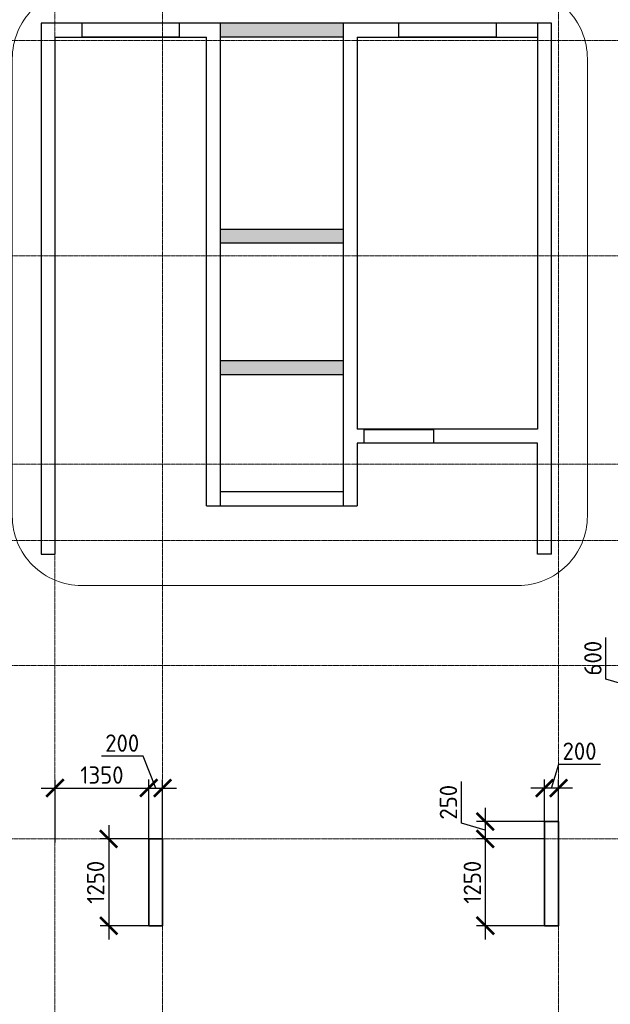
# Model space of a CAD drawing. Header units: millimetres. Extents: x 263826 to 1718326, y -423071 to 70137.
# Tile 42 of 256: x 463784 to 472288, y -310222 to -296040. Entities that reach past the tile are written whole.
import ezdxf

# ---------------------------------------------------------------- set-up
doc = ezdxf.new("R2010")
doc.units = ezdxf.units.MM
doc.linetypes.add('______5', pattern=[1100, 800, -100, 100, -100])
doc.linetypes.add('осевая', pattern=[50.8, 31.75, -6.35, 6.35, -6.35])
doc.layers.add('Колонна_ бетон', color=7, linetype='Continuous', lineweight=50, true_color=0xb4b496)
for name, color, linetype, lineweight in [('Оси', 40, '______5', 18), ('размер', 1, 'Continuous', 25), ('РАЗМЕРЫ', 1, 'Continuous', 9), ('СТЕНЫ', 3, 'Continuous', 30)]:
    doc.layers.add(name, color=color, linetype=linetype, lineweight=lineweight)
doc.styles.add('GOST-2.304_Type-B', font='GOST_Common.ttf')
doc.dimstyles.new('СПДС', dxfattribs={"dimscale": 100, "dimtxt": 2.5, "dimasz": 2.5, "dimexe": 1.25, "dimexo": 0, "dimtad": 1, "dimdec": 0, "dimtxsty": 'GOST-2.304_Type-B', "dimblk": 'ARCHTICK', "dimcen": 2.5, "dimdle": 2, "dimadec": 0, "dimazin": 2, "dimtfac": 0.75, "dimtdec": 0, "dimtmove": 1, "dimatfit": 3, "dimfxl": 1, "dimtolj": 1, "dimarcsym": 1})

# ---------------------------------------------------------------- blocks, each defined once
blk = doc.blocks.new('оси2')
at = {"layer": 'Оси', "color": 16, "linetype": 'осевая', "lineweight": 0, "ltscale": 0.5, "transparency": 33554687}
for p, q in [((1003495.5, 5465.4), (1003495.5, -20739.3)), ((1005045.5, 5465.4), (1005045.5, -20739.3)), ((1010745.5, 5465.4), (1010745.5, -20739.3)), ((979200, 1707.1), (1032582.1, 1707.1)), ((979200, -1392.9), (1032582.1, -1392.9)), ((979200, -4392.9), (1032582.1, -4392.9)), ((979200, -5492.9), (1032582.1, -5492.9)), ((979200, -7292.9), (1032582.1, -7292.9)), ((979200, -9792.9), (1032582.1, -9792.9))]:
    blk.add_line(p, q, dxfattribs=at)
blk = doc.blocks.new('_ArchTick')
at = {"color": 0, "linetype": 'ByBlock', "const_width": 0.15}
blk.add_lwpolyline([(-0.5, -0.5), (0.5, 0.5)], dxfattribs=at)
blk = doc.blocks.new('*D1132')
at = {"layer": 'DEFPOINTS', "color": 0, "lineweight": 0, "transparency": 16777216}
for p in [(465642, -307107), (464292, -307890), (465642, -307890, -360)]:
    blk.add_point(p, dxfattribs=at)
at = {"layer": 'РАЗМЕРЫ', "color": 0, "lineweight": -2, "transparency": 16777216}
for p, q in [((464292, -307890), (464292, -306982)), ((465642, -307890), (465642, -306982)), ((464092, -307107), (465842, -307107))]:
    blk.add_line(p, q, dxfattribs=at)
at = {"layer": 'РАЗМЕРЫ', "color": 0, "lineweight": -2, "transparency": 16777216, "xscale": 250, "yscale": 250, "zscale": 250, "rotation": 180}
blk.add_blockref('_ArchTick', (464292, -307107), dxfattribs=at)
at = {"layer": 'РАЗМЕРЫ', "color": 0, "lineweight": -2, "transparency": 16777216, "xscale": 250, "yscale": 250, "zscale": 250}
blk.add_blockref('_ArchTick', (465642, -307107), dxfattribs=at)
at = {"layer": 'РАЗМЕРЫ', "color": 0, "lineweight": 0, "transparency": 16777216, "insert": (464967, -306920), "char_height": 250, "attachment_point": 5, "style": 'GOST-2.304_Type-B'}
blk.add_mtext('\\A1;1350', dxfattribs=at)
blk = doc.blocks.new('*D1133')
at = {"layer": 'DEFPOINTS', "color": 0, "lineweight": 0, "transparency": 16777216}
for p in [(465642, -307840), (465065, -309090), (465642, -309090)]:
    blk.add_point(p, dxfattribs=at)
at = {"layer": 'РАЗМЕРЫ', "color": 0, "lineweight": -2, "transparency": 16777216}
for p, q in [((465065, -307640), (465065, -309290)), ((465642, -307840), (464940, -307840)), ((465642, -309090), (464940, -309090))]:
    blk.add_line(p, q, dxfattribs=at)
at = {"layer": 'РАЗМЕРЫ', "color": 0, "lineweight": -2, "transparency": 16777216, "xscale": 250, "yscale": 250, "zscale": 250}
for p, rotation in [((465065, -307840), 90), ((465065, -309090), 270)]:
    blk.add_blockref('_ArchTick', p, dxfattribs=dict(at, rotation=rotation))
at = {"layer": 'РАЗМЕРЫ', "color": 0, "lineweight": 0, "transparency": 16777216, "insert": (464877, -308465), "char_height": 250, "attachment_point": 5, "rotation": 90, "style": 'GOST-2.304_Type-B'}
blk.add_mtext('\\A1;1250', dxfattribs=at)
blk = doc.blocks.new('*D1134')
at = {"layer": 'DEFPOINTS', "color": 0, "lineweight": 0, "transparency": 16777216}
for p in [(465842, -307107), (465642, -307679), (465842, -307890)]:
    blk.add_point(p, dxfattribs=at)
at = {"layer": 'РАЗМЕРЫ', "color": 0, "lineweight": -2, "transparency": 16777216}
for p, q in [((465560, -306648), (464960, -306648)), ((465742, -307107), (465560, -306648)), ((465642, -307679), (465642, -306982)), ((465842, -307890), (465842, -306982)), ((465442, -307107), (466042, -307107))]:
    blk.add_line(p, q, dxfattribs=at)
at = {"layer": 'РАЗМЕРЫ', "color": 0, "lineweight": -2, "transparency": 16777216, "xscale": 250, "yscale": 250, "zscale": 250, "rotation": 180}
blk.add_blockref('_ArchTick', (465642, -307107), dxfattribs=at)
at = {"layer": 'РАЗМЕРЫ', "color": 0, "lineweight": -2, "transparency": 16777216, "xscale": 250, "yscale": 250, "zscale": 250}
blk.add_blockref('_ArchTick', (465842, -307107), dxfattribs=at)
at = {"layer": 'РАЗМЕРЫ', "color": 0, "lineweight": 0, "transparency": 16777216, "insert": (465260, -306460), "char_height": 250, "attachment_point": 5, "style": 'GOST-2.304_Type-B'}
blk.add_mtext('\\A1;200', dxfattribs=at)
blk = doc.blocks.new('*D1135')
at = {"layer": 'DEFPOINTS', "color": 0, "lineweight": 0, "transparency": 16777216}
for p in [(471342, -307107), (471342, -307890, -360), (471542, -307890, -360)]:
    blk.add_point(p, dxfattribs=at)
at = {"layer": 'РАЗМЕРЫ', "color": 0, "lineweight": -2, "transparency": 16777216}
for p, q in [((471442, -307107), (471545, -306764)), ((471545, -306764), (472145, -306764)), ((471342, -307890), (471342, -306982)), ((471542, -307890), (471542, -306982)), ((471742, -307107), (471142, -307107))]:
    blk.add_line(p, q, dxfattribs=at)
at = {"layer": 'РАЗМЕРЫ', "color": 0, "lineweight": -2, "transparency": 16777216, "xscale": 250, "yscale": 250, "zscale": 250, "rotation": 180}
blk.add_blockref('_ArchTick', (471342, -307107), dxfattribs=at)
at = {"layer": 'РАЗМЕРЫ', "color": 0, "lineweight": -2, "transparency": 16777216, "xscale": 250, "yscale": 250, "zscale": 250}
blk.add_blockref('_ArchTick', (471542, -307107), dxfattribs=at)
at = {"layer": 'РАЗМЕРЫ', "color": 0, "lineweight": 0, "transparency": 16777216, "insert": (471845, -306576), "char_height": 250, "attachment_point": 5, "style": 'GOST-2.304_Type-B'}
blk.add_mtext('\\A1;200', dxfattribs=at)
blk = doc.blocks.new('*D1136')
at = {"layer": 'DEFPOINTS', "color": 0, "lineweight": 0, "transparency": 16777216}
for p in [(471342, -307590, -200), (470488, -307840), (471342, -307840)]:
    blk.add_point(p, dxfattribs=at)
at = {"layer": 'РАЗМЕРЫ', "color": 0, "lineweight": -2, "transparency": 16777216}
for p, q in [((470144, -307612), (470144, -307012)), ((470488, -307390), (470488, -308040)), ((470488, -307715), (470144, -307612)), ((471342, -307590), (470363, -307590)), ((471342, -307840), (470363, -307840))]:
    blk.add_line(p, q, dxfattribs=at)
at = {"layer": 'РАЗМЕРЫ', "color": 0, "lineweight": -2, "transparency": 16777216, "xscale": 250, "yscale": 250, "zscale": 250}
for p, rotation in [((470488, -307590), 90), ((470488, -307840), 270)]:
    blk.add_blockref('_ArchTick', p, dxfattribs=dict(at, rotation=rotation))
at = {"layer": 'РАЗМЕРЫ', "color": 0, "lineweight": 0, "transparency": 16777216, "insert": (469957, -307312), "char_height": 250, "attachment_point": 5, "rotation": 90, "style": 'GOST-2.304_Type-B'}
blk.add_mtext('\\A1;250', dxfattribs=at)
blk = doc.blocks.new('*D1137')
at = {"layer": 'DEFPOINTS', "color": 0, "lineweight": 0, "transparency": 16777216}
for p in [(471342, -307840), (470488, -309090), (471342, -309090, -200)]:
    blk.add_point(p, dxfattribs=at)
at = {"layer": 'РАЗМЕРЫ', "color": 0, "lineweight": -2, "transparency": 16777216}
for p, q in [((470488, -307640), (470488, -309290)), ((471342, -307840), (470363, -307840)), ((471342, -309090), (470363, -309090))]:
    blk.add_line(p, q, dxfattribs=at)
at = {"layer": 'РАЗМЕРЫ', "color": 0, "lineweight": -2, "transparency": 16777216, "xscale": 250, "yscale": 250, "zscale": 250}
for p, rotation in [((470488, -307840), 90), ((470488, -309090), 270)]:
    blk.add_blockref('_ArchTick', p, dxfattribs=dict(at, rotation=rotation))
at = {"layer": 'РАЗМЕРЫ', "color": 0, "lineweight": 0, "transparency": 16777216, "insert": (470301, -308465), "char_height": 250, "attachment_point": 5, "rotation": 90, "style": 'GOST-2.304_Type-B'}
blk.add_mtext('\\A1;1250', dxfattribs=at)
blk = doc.blocks.new('*D1081')
at = {"layer": 'DEFPOINTS', "color": 0, "lineweight": 0, "transparency": 16777216}
for p in [(473082, -305340, -560), (472569, -305940), (473124, -305940, -200)]:
    blk.add_point(p, dxfattribs=at)
at = {"layer": 'РАЗМЕРЫ', "color": 0, "lineweight": -2, "transparency": 16777216}
for p, q in [((472225, -305537), (472225, -304937)), ((472569, -305140), (472569, -306140)), ((473082, -305340), (472444, -305340)), ((472569, -305640), (472225, -305537)), ((473124, -305940), (472444, -305940))]:
    blk.add_line(p, q, dxfattribs=at)
at = {"layer": 'РАЗМЕРЫ', "color": 0, "lineweight": -2, "transparency": 16777216, "xscale": 250, "yscale": 250, "zscale": 250}
for p, rotation in [((472569, -305340), 90), ((472569, -305940), 270)]:
    blk.add_blockref('_ArchTick', p, dxfattribs=dict(at, rotation=rotation))
at = {"layer": 'РАЗМЕРЫ', "color": 0, "lineweight": 0, "transparency": 16777216, "insert": (472037, -305237), "char_height": 250, "attachment_point": 5, "rotation": 90, "style": 'GOST-2.304_Type-B'}
blk.add_mtext('\\A1;600', dxfattribs=at)

msp = doc.modelspace()

# ---------------------------------------------------------------- hatches: boundary and pattern name
at = {"layer": 'размер', "transparency": 33554648}
h = msp.add_hatch(dxfattribs=at)
h.set_pattern_fill('ANGLE', color=1)
h.set_pattern_definition([(0, (292.7546, -269591.834), (0, 6.985), [5.08, -1.905]), (90, (292.7546, -269591.834), (-6.985, 4e-16), [5.08, -1.905])])
h.paths.add_polyline_path([(468441.88027, -296089.26595), (467865.77299, -296089.26595, 0.0636254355), (467823.81427, -296289.26595), (468441.88027, -296289.26595)])
h.paths.add_polyline_path([(467865.77299, -296089.26595), (467370.38033, -296089.26595, -0.0586787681), (467392.43564, -296276.5515, -0.0039428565), (467392.33537, -296289.26595), (467823.81427, -296289.26595, -0.0636254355)])
h.paths.add_polyline_path([(467370.38033, -296089.26595), (466672.03041, -296089.26595), (466672.03041, -296289.26595), (467392.33537, -296289.26595, 0.0039428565), (467392.43564, -296276.5515, 0.0586787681)])
h = msp.add_hatch(dxfattribs=at)
h.set_pattern_fill('ANGLE', color=1)
h.set_pattern_definition([(0, (292.7546, -269591.68), (0, 6.985), [5.08, -1.905]), (90, (292.7546, -269591.68), (-6.985, 4e-16), [5.08, -1.905])])
h.paths.add_polyline_path([(468090.03586, -299059.11195), (466997.31239, -299059.11195, -0.0730536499), (467015.87714, -299185.49625, -0.0420998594), (467009.66771, -299259.11195), (468086.29265, -299259.11195, -0.0527688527), (468076.55693, -299167.12002, -0.062156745)])
h.paths.add_polyline_path([(468441.88027, -299059.11195), (468090.03586, -299059.11195, 0.062156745), (468076.55693, -299167.12002, 0.0527688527), (468086.29265, -299259.11195), (468441.88027, -299259.11195)])
h.paths.add_polyline_path([(466997.31239, -299059.11195), (466672.03041, -299059.11195), (466672.03041, -299259.11195), (467009.66771, -299259.11195, 0.0420998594), (467015.87714, -299185.49625, 0.0730536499)])
h = msp.add_hatch(dxfattribs=at)
h.set_pattern_fill('ANGLE', color=1)
h.set_pattern_definition([(0, (292.7546, -269592.7016), (0, 6.985), [5.08, -1.905]), (90, (292.7546, -269592.7016), (-6.985, 4e-16), [5.08, -1.905])])
h.paths.add_polyline_path([(468441.88027, -300950.13333), (468089.28197, -300950.13333, 0.0317132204), (468085.7531, -301005.71461, 0.0839048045), (468110.15977, -301150.13333), (468441.88027, -301150.13333)])
h.paths.add_polyline_path([(468085.7531, -301005.71461, -0.0317132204), (468089.28197, -300950.13333), (467059.63736, -300950.13333, -0.0719225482), (467077.63755, -301074.62192, -0.043196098), (467071.10175, -301150.13333), (468110.15977, -301150.13333, -0.0839048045)])
h.paths.add_polyline_path([(467059.63736, -300950.13333), (466672.03041, -300950.13333), (466672.03041, -301150.13333), (467071.10175, -301150.13333, 0.043196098), (467077.63755, -301074.62192, 0.0719225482)])

# ---------------------------------------------------------------- linework, layer by layer
at = {"layer": 'Колонна_ бетон', "color": 180, "linetype": 'Continuous', "lineweight": 35, "transparency": 33554687}
for p, q in [((471541.88027, -307590.31228, -200), (471341.88027, -307590.31228, -200)), ((471341.88027, -309090.31225, -200), (471341.88027, -307590.31228, -200)), ((471541.88027, -307590.31228, -200), (471541.88027, -309090.31225, -200)), ((465841.88027, -307840.31228, -200), (465641.88027, -307840.31228, -200)), ((465641.88027, -307840.31228, -200), (465641.88027, -309090.31225, -200)), ((465841.88027, -307840.31228, -200), (465841.88027, -309090.31225, -200)), ((465641.88027, -309090.31225, -200), (465841.88027, -309090.31225, -200)), ((471541.88027, -309090.31225, -200), (471341.88027, -309090.31225, -200))]:
    msp.add_line(p, q, dxfattribs=at)
at = {"layer": 'РАЗМЕРЫ', "color": 1}
msp.add_lwpolyline([(464677.2751, -295600.21662), (470957.34192, -295600.21662, -0.4142135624), (471957.34192, -296600.21662), (471957.34192, -303190.62939, -0.4142135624), (470957.34192, -304190.62939), (464677.2751, -304190.62939, -0.4142135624), (463677.2751, -303190.62939), (463677.2751, -296600.21662, -0.4142135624)], format="xyb", close=True, dxfattribs=at)
at = {"layer": 'СТЕНЫ', "linetype": 'Continuous', "transparency": 33554687}
for p, q in [((466671.88027, -296090.31222, 360), (466671.88027, -303040.31222, 360)), ((468441.88027, -296090.31222, 360), (468441.88027, -303040.31222, 360)), ((471241.88027, -296090.31222, 360), (471241.88027, -301940.31222, 360)), ((464091.88027, -296340.31222, 360), (464091.88027, -303740.31222, 360)), ((464291.88027, -296290.31222, 360), (464291.88027, -303740.31222, 360)), ((464291.88027, -296290.31222, 360), (466471.88027, -296290.31222, 360)), ((466471.88027, -303040.31222, 360), (466471.88027, -296290.31222, 360)), ((468441.88027, -296290.31222, 360), (466671.88027, -296290.31222, 360)), ((468641.88027, -296290.31222, 360), (471241.88027, -296290.31222, 360)), ((468641.88027, -296290.31222, 360), (468641.88027, -301940.31222, 360)), ((471441.88027, -303740.31222, 360), (471441.88027, -296340.31222, 360)), ((468441.88027, -299060.31222, 360), (466671.88027, -299060.31222, 360)), ((468441.88027, -299260.31222, 360), (466671.88027, -299260.31222, 360)), ((466671.88027, -300950.31222, 360), (468441.88027, -300950.31222, 360)), ((466671.88027, -301150.31222, 360), (468441.88027, -301150.31222, 360)), ((471241.88027, -301940.31222, 360), (468641.88027, -301940.31222, 360)), ((471241.88027, -302140.31222, 360), (468641.88027, -302140.31222, 360)), ((468641.88027, -302140.31222, 360), (468641.88027, -303040.31222, 360)), ((471241.88027, -303740.31222, 360), (471241.88027, -302140.31222, 360)), ((468441.88027, -302840.31222, 360), (466671.88027, -302840.31222, 360)), ((466471.88027, -303040.31222, 360), (468641.88027, -303040.31222, 360)), ((464091.88027, -303740.31222, 360), (464291.88027, -303740.31222, 360)), ((471441.88027, -303740.31222, 360), (471241.88027, -303740.31222, 360))]:
    msp.add_line(p, q, dxfattribs=at)
at = {"layer": 'СТЕНЫ', "linetype": 'Continuous', "transparency": 33554687, "elevation": 360}
msp.add_lwpolyline([(471441.88027, -296340.31222), (471442.02077, -296090.31256), (464092.02077, -296090.31256), (464092.02077, -296340.31222)], dxfattribs=at)
at = {"layer": 'СТЕНЫ', "linetype": 'Continuous', "transparency": 33554687}
for points in [[(464682.02077, -296087.31256), (466081.76027, -296087.31256), (466081.76027, -296290.31256), (464682.02077, -296290.31256)], [(464682.02077, -296087.31256), (466081.76027, -296087.31256), (466081.76027, -296290.31256), (464682.02077, -296290.31256)], [(469242.28127, -296087.31256), (470642.02077, -296087.31256), (470642.02077, -296290.31256), (469242.28127, -296290.31256)], [(469242.28127, -296087.31256), (470642.02077, -296087.31256), (470642.02077, -296290.31256), (469242.28127, -296290.31256)]]:
    msp.add_lwpolyline(points, close=True, dxfattribs=at)
at = {"layer": 'СТЕНЫ', "linetype": 'Continuous', "transparency": 33554687, "elevation": 360}
msp.add_lwpolyline([(468741.88137, -301942.14507), (469741.88027, -301942.14507), (469741.88027, -302140.31222), (468741.88137, -302140.31222)], close=True, dxfattribs=at)

# ---------------------------------------------------------------- block references
at = {"layer": 'РАЗМЕРЫ'}
msp.add_blockref('оси2', (-539203.53067, -298047.43065, -559.99999), dxfattribs=at)

# ---------------------------------------------------------------- dimensions: what is measured, and where the dimension line sits
at = {"layer": 'РАЗМЕРЫ', "color": 146, "lineweight": 0, "true_color": 0x006272}
for base, p1, p2, picture, middle in [((472568.60072, -305940.31222), (473082.10072, -305340.31222, -559.99999), (473124.04574, -305940.31222, -200), '*D1081', (472037.35072, -305474.68722)), ((470488.10072, -307840.31222), (471342.03041, -307590.31228, -200), (471342.03041, -307840.31222), '*D1136', (469956.85072, -307549.68725)), ((465064.60072, -309090.3126, -559.99999), (465642.03041, -307840.31222, -559.99999), (465642.03041, -309090.3126, -559.99999), '*D1133', (464877.10072, -308465.31241, -559.99999)), ((470488.10072, -309090.31225), (471342.03041, -307840.31222), (471342.03041, -309090.31225, -200), '*D1137', (470300.60072, -308465.31223))]:
    dim = msp.add_linear_dim(base=base, p1=p1, p2=p2, angle=90, dimstyle='СПДС', override={"dimtofl": 0}, dxfattribs=at)
    dim.commit()
    dim.dimension.update_dxf_attribs({"geometry": picture, "text_midpoint": middle})
dim = msp.add_linear_dim(base=(465842.03041, -307107.49093), p1=(465642.03041, -307679.49093), p2=(465842.03041, -307890.31325), dimstyle='СПДС', override={"dimtofl": 0}, dxfattribs=at)
dim.commit()
dim.dimension.update_dxf_attribs({"geometry": '*D1134', "text_midpoint": (465497.10072, -306647.99093), "dimtype": 160})
for base, p1, p2, picture, middle in [((471342.03041, -307107.49093), (471542.03041, -307890.31287, -360), (471342.03041, -307890.31287, -360), '*D1135', (471607.65541, -306576.24093)), ((465642.03041, -307107.49093), (464291.88264, -307890.31287), (465642.03041, -307890.31287, -360), '*D1132', (464966.95653, -306919.99093))]:
    dim = msp.add_linear_dim(base=base, p1=p1, p2=p2, dimstyle='СПДС', override={"dimtofl": 0}, dxfattribs=at)
    dim.commit()
    dim.dimension.update_dxf_attribs({"geometry": picture, "text_midpoint": middle})

doc.saveas('drawing.dxf')
